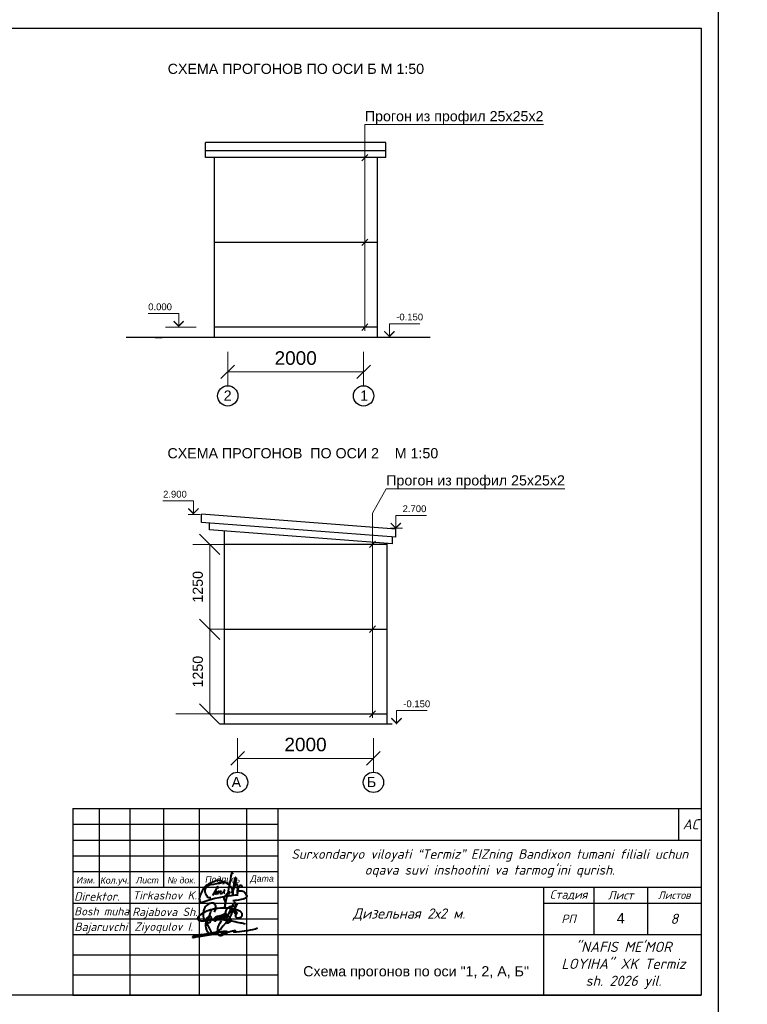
# Model space of a CAD drawing. Header units: millimetres. Extents: x 595270325 to 595481810, y -115960014 to -115841171.
# Tile 11 of 18: x 595281044 to 595291759, y -115900465 to -115885956. Entities that reach past the tile are written whole.
import ezdxf
from ezdxf.enums import TextEntityAlignment as Align

# ---------------------------------------------------------------- set-up
doc = ezdxf.new("R2010")
doc.units = ezdxf.units.MM
for name, color, linetype in [('стена', 7, 'Continuous'), ('стены', 1, 'Continuous'), ('ТЕКСТ', 7, 'Continuous')]:
    doc.layers.add(name, color=color, linetype=linetype)
doc.styles.add('Arial 3.', font='arial.ttf')
doc.styles.add('ISOCPEUR', font='isocpeui.ttf', dxfattribs={"height": 200})
doc.styles.get("Standard").update_dxf_attribs({"font": 'arial.ttf'})
doc.styles.add('Standard 1', font='isocpeur.ttf', dxfattribs={"height": 300})
doc.styles.add('Times New Roman', font='timesi.ttf', dxfattribs={"height": 300})
doc.styles.add('V@ler@Live', font='isocpeui.ttf')
doc.dimstyles.new('Xikmatillo', dxfattribs={"dimtxt": 200, "dimasz": 200, "dimexe": 200, "dimexo": 0, "dimgap": 100, "dimtad": 1, "dimtxsty": 'Standard', "dimblk": 'OBLIQUE', "dimcen": 0, "dimclrd": 7, "dimclre": 7, "dimclrt": 7, "dimadec": 0, "dimazin": 0, "dimtfac": 1, "dimtmove": 1, "dimatfit": 3, "dimldrblk": 'OBLIQUE', "dimfxl": 200, "dimlwd": 13, "dimlwe": 13, "dimarcsym": 0})
doc.dimstyles.new('YOQUB', dxfattribs={"dimtxt": 150, "dimasz": 300, "dimexe": 250, "dimexo": 0, "dimgap": 100, "dimtad": 1, "dimdec": 0, "dimtxsty": 'Standard', "dimblk": 'OBLIQUE', "dimcen": 0, "dimclrd": 7, "dimclre": 7, "dimclrt": 7, "dimadec": 0, "dimazin": 0, "dimtfac": 1, "dimtdec": 0, "dimtmove": 1, "dimatfit": 3, "dimldrblk": 'OBLIQUE', "dimfxl": 100, "dimlwd": 13, "dimlwe": 13, "dimarcsym": 0})

# ---------------------------------------------------------------- blocks, each defined once
blk = doc.blocks.new('_Oblique')
at = {"color": 0, "linetype": 'ByBlock', "lineweight": -2}
blk.add_line((-0.5, -0.5), (0.5, 0.5), dxfattribs=at)
blk = doc.blocks.new('*D141')
at = {"color": 7, "lineweight": 13, "transparency": 16777216}
for p, q in [((595284108, -115891145), (595284108, -115890945)), ((595286108, -115891145), (595286108, -115890945)), ((595284108, -115891145), (595286108, -115891145))]:
    blk.add_line(p, q, dxfattribs=at)
at = {"layer": 'Defpoints', "color": 0, "transparency": 16777216}
for p in [(595284108, -115891145), (595286108, -115891145), (595286108, -115891145)]:
    blk.add_point(p, dxfattribs=at)
at = {"color": 7, "lineweight": 13, "transparency": 16777216, "xscale": 200, "yscale": 200, "zscale": 200, "rotation": 180}
blk.add_blockref('_Oblique', (595284108, -115891145), dxfattribs=at)
at = {"color": 7, "lineweight": 13, "transparency": 16777216, "xscale": 200, "yscale": 200, "zscale": 200}
blk.add_blockref('_Oblique', (595286108, -115891145), dxfattribs=at)
at = {"color": 7, "lineweight": 15, "transparency": 16777216, "insert": (595285108, -115890943), "char_height": 200, "attachment_point": 5, "style": 'Arial 3.'}
blk.add_mtext('2000', dxfattribs=at)
blk = doc.blocks.new('*D142')
at = {"color": 7, "lineweight": 13, "transparency": 16777216}
for p, q in [((595284253, -115896841), (595284253, -115896641)), ((595286253, -115896841), (595286253, -115896641)), ((595284253, -115896841), (595286253, -115896841))]:
    blk.add_line(p, q, dxfattribs=at)
at = {"layer": 'Defpoints', "color": 0, "transparency": 16777216}
for p in [(595284253, -115896841), (595286253, -115896841), (595286253, -115896841)]:
    blk.add_point(p, dxfattribs=at)
at = {"color": 7, "lineweight": 13, "transparency": 16777216, "xscale": 200, "yscale": 200, "zscale": 200, "rotation": 180}
blk.add_blockref('_Oblique', (595284253, -115896841), dxfattribs=at)
at = {"color": 7, "lineweight": 13, "transparency": 16777216, "xscale": 200, "yscale": 200, "zscale": 200}
blk.add_blockref('_Oblique', (595286253, -115896841), dxfattribs=at)
at = {"color": 7, "lineweight": 15, "transparency": 16777216, "insert": (595285253, -115896638), "char_height": 200, "attachment_point": 5, "style": 'Arial 3.'}
blk.add_mtext('2000', dxfattribs=at)
blk = doc.blocks.new('vcBlockPos')
at = {"color": 0, "linetype": 'ByBlock', "lineweight": -2, "style": 'Times New Roman'}
blk.add_attdef('ПОЗИЦИЯ', text='', height=300, dxfattribs=at).set_placement((0, 0), align=Align.BOTTOM_CENTER)
at = {"color": 0, "linetype": 'ByBlock', "lineweight": -2, "style": 'Times New Roman', "flags": 1}
blk.add_attdef('КОЛИЧЕСТВО', text='', height=300, dxfattribs=at).set_placement((0, 0), align=Align.RIGHT)
at = {"color": 0, "linetype": 'ByBlock', "lineweight": -2, "style": 'Times New Roman'}
blk.add_attdef('НТЕКСТ', text='', height=300, dxfattribs=at).set_placement((0, 0), align=Align.TOP_CENTER)
blk = doc.blocks.new('*D273')
at = {"color": 7, "lineweight": 13, "transparency": 16777216}
for p, q in [((595283843, -115894938), (595284093, -115894938)), ((595283843, -115896187), (595283843, -115894938)), ((595283343, -115896187), (595284093, -115896187))]:
    blk.add_line(p, q, dxfattribs=at)
at = {"layer": 'Defpoints', "color": 0, "transparency": 16777216}
for p in [(595283843, -115894938), (595283843, -115894938), (595283343, -115896187)]:
    blk.add_point(p, dxfattribs=at)
at = {"color": 7, "lineweight": 13, "transparency": 16777216, "xscale": 300, "yscale": 300, "zscale": 300}
for p, rotation in [((595283843, -115894938), 90), ((595283843, -115896187), 270)]:
    blk.add_blockref('_Oblique', p, dxfattribs=dict(at, rotation=rotation))
at = {"color": 7, "transparency": 16777216, "insert": (595283667, -115895563), "char_height": 150, "attachment_point": 5, "rotation": 90}
blk.add_mtext('1250', dxfattribs=at)
blk = doc.blocks.new('*D274')
at = {"color": 7, "lineweight": 13, "transparency": 16777216}
for p, q in [((595284493, -115893687), (595283593, -115893687)), ((595283843, -115894938), (595283843, -115893687)), ((595283843, -115894938), (595284093, -115894938))]:
    blk.add_line(p, q, dxfattribs=at)
at = {"layer": 'Defpoints', "color": 0, "transparency": 16777216}
for p in [(595283843, -115893687), (595284493, -115893687), (595283843, -115894938)]:
    blk.add_point(p, dxfattribs=at)
at = {"color": 7, "lineweight": 13, "transparency": 16777216, "xscale": 300, "yscale": 300, "zscale": 300}
for p, rotation in [((595283843, -115893687), 90), ((595283843, -115894938), 270)]:
    blk.add_blockref('_Oblique', p, dxfattribs=dict(at, rotation=rotation))
at = {"color": 7, "transparency": 16777216, "insert": (595283667, -115894313), "char_height": 150, "attachment_point": 5, "rotation": 90}
blk.add_mtext('1250', dxfattribs=at)
blk = doc.blocks.new('ghfgj jghjmhg jjbkm jkm')
at = {"color": 5, "linetype": 'ByBlock', "lineweight": 40}
for points in [[(-261.31, -8185.11), (-261.13, -8184.8), (-260.98, -8184.44), (-260.83, -8184.1), (-260.77, -8183.74), (-260.77, -8183.33), (-260.84, -8183.04), (-260.94, -8182.72), (-261.1, -8182.45), (-261.24, -8182.27), (-261.41, -8182.13), (-261.62, -8182.06), (-261.9, -8181.99), (-262.16, -8181.99), (-262.45, -8182.02), (-262.71, -8182.09), (-263.01, -8182.18), (-263.21, -8182.28), (-263.56, -8182.45), (-264.11, -8182.93), (-264.37, -8183.23), (-264.55, -8183.47), (-264.7, -8183.74), (-264.8, -8183.97), (-264.9, -8184.28), (-265, -8184.61), (-265.09, -8184.89), (-265.13, -8185.31), (-265.15, -8185.69), (-265.12, -8186.51), (-265.09, -8186.93), (-265.04, -8187.29), (-264.92, -8187.73), (-264.78, -8187.96), (-264.64, -8188.12), (-264.45, -8188.27), (-264.32, -8188.36), (-264.16, -8188.48), (-263.95, -8188.61), (-263.68, -8188.73), (-263.56, -8188.75), (-263.38, -8188.75), (-263.2, -8188.74), (-263.02, -8188.68), (-262.84, -8188.57), (-262.69, -8188.42), (-262.59, -8188.25), (-262.52, -8188.12), (-262.41, -8187.9), (-262.33, -8187.69), (-262.3, -8187.5), (-262.26, -8187.31), (-262.28, -8187.17), (-262.31, -8186.97), (-262.36, -8186.84), (-262.45, -8186.73), (-262.56, -8186.64), (-262.73, -8186.58), (-262.89, -8186.59), (-263.01, -8186.62), (-263.19, -8186.68), (-263.41, -8186.81), (-263.72, -8187.06), (-263.88, -8187.25), (-263.98, -8187.39), (-264.08, -8187.51), (-264.14, -8187.64), (-264.2, -8187.77), (-264.24, -8187.93), (-264.28, -8188.14), (-264.29, -8188.31), (-264.26, -8188.51), (-264.16, -8188.67), (-264.1, -8188.78), (-264.05, -8188.82), (-264.02, -8188.82), (-263.97, -8188.8), (-263.94, -8188.76), (-263.9, -8188.7), (-263.85, -8188.61), (-263.54, -8187.99), (-263.32, -8187.47), (-263.12, -8186.97), (-262.97, -8186.37), (-262.66, -8185.37), (-262.49, -8184.87), (-262.44, -8184.66), (-262.42, -8184.64), (-262.41, -8184.62), (-262.39, -8184.62), (-262.37, -8184.63), (-262.36, -8184.64), (-262.36, -8184.67), (-262.36, -8184.69), (-262.37, -8184.71), (-262.38, -8184.74)], [(-261.91, -8188.06), (-261.82, -8187.85), (-261.76, -8187.75), (-261.72, -8187.7), (-261.67, -8187.6), (-261.55, -8187.48), (-261.46, -8187.39), (-261.37, -8187.28), (-261.3, -8187.19), (-261.16, -8187.1), (-261.1, -8187.05), (-261, -8186.94), (-260.91, -8186.85), (-260.83, -8186.81), (-260.75, -8186.76), (-260.66, -8186.71), (-260.58, -8186.66), (-260.51, -8186.61), (-260.44, -8186.57), (-260.38, -8186.54), (-260.32, -8186.52), (-260.26, -8186.51), (-260.22, -8186.51), (-260.19, -8186.53), (-260.18, -8186.54), (-260.16, -8186.58), (-260.14, -8186.65), (-260.15, -8186.71), (-260.15, -8186.76), (-260.17, -8186.81), (-260.19, -8186.86), (-260.2, -8186.9), (-260.24, -8187.01), (-260.26, -8187.11), (-260.27, -8187.17), (-260.29, -8187.21), (-260.32, -8187.29), (-260.35, -8187.37), (-260.38, -8187.43), (-260.41, -8187.49), (-260.47, -8187.62), (-260.52, -8187.67), (-260.56, -8187.77), (-260.6, -8187.82), (-260.66, -8187.9), (-260.7, -8187.94), (-260.73, -8187.99), (-260.76, -8188.02), (-260.79, -8188.05), (-260.82, -8188.09), (-260.86, -8188.12), (-260.89, -8188.15), (-260.93, -8188.18), (-260.96, -8188.21), (-261, -8188.23), (-261.04, -8188.26), (-261.08, -8188.27), (-261.1, -8188.25), (-261.1, -8188.22), (-261.1, -8188.19), (-261.09, -8188.15), (-261.08, -8188.12), (-261.06, -8188.06), (-261.04, -8188.01), (-261.02, -8187.96), (-261, -8187.92), (-260.96, -8187.85), (-260.93, -8187.79), (-260.89, -8187.71), (-260.88, -8187.68), (-260.84, -8187.63), (-260.77, -8187.53), (-260.75, -8187.48), (-260.74, -8187.45), (-260.71, -8187.4), (-260.69, -8187.35), (-260.66, -8187.31), (-260.63, -8187.27), (-260.6, -8187.22), (-260.57, -8187.19), (-260.54, -8187.14), (-260.5, -8187.1), (-260.47, -8187.07), (-260.44, -8187.02), (-260.4, -8186.98), (-260.38, -8186.96), (-260.36, -8186.94), (-260.34, -8186.92), (-260.32, -8186.89), (-260.3, -8186.86), (-260.28, -8186.83), (-260.25, -8186.78), (-260.21, -8186.75), (-260.15, -8186.7), (-260.11, -8186.66), (-260.05, -8186.6), (-259.98, -8186.55), (-259.9, -8186.51), (-259.83, -8186.45), (-259.75, -8186.42), (-259.7, -8186.4), (-259.64, -8186.37), (-259.58, -8186.35), (-259.51, -8186.34), (-259.45, -8186.32), (-259.39, -8186.3), (-259.34, -8186.28), (-259.28, -8186.28), (-259.24, -8186.27), (-259.17, -8186.27), (-259.12, -8186.28), (-259.08, -8186.33), (-259.05, -8186.37), (-259.01, -8186.42), (-259, -8186.47), (-258.99, -8186.51), (-258.98, -8186.58), (-258.99, -8186.62), (-259, -8186.68), (-259, -8186.76), (-259.02, -8186.81), (-259.04, -8186.88), (-259.06, -8186.94), (-259.09, -8187.01), (-259.11, -8187.08), (-259.14, -8187.16), (-259.17, -8187.22), (-259.23, -8187.3), (-259.27, -8187.37), (-259.32, -8187.45), (-259.37, -8187.52), (-259.43, -8187.59), (-259.47, -8187.65), (-259.52, -8187.72), (-259.58, -8187.77), (-259.66, -8187.78), (-259.72, -8187.77), (-259.78, -8187.75), (-259.78, -8187.71), (-259.78, -8187.65), (-259.76, -8187.61), (-259.75, -8187.55), (-259.73, -8187.52), (-259.71, -8187.48), (-259.68, -8187.44), (-259.65, -8187.39), (-259.62, -8187.34), (-259.59, -8187.28), (-259.55, -8187.24), (-259.52, -8187.17), (-259.47, -8187.1), (-259.43, -8187.03), (-259.38, -8186.94), (-259.33, -8186.83), (-259.25, -8186.73), (-259.21, -8186.65), (-259.19, -8186.6), (-259.16, -8186.53), (-259.11, -8186.46), (-259.08, -8186.41), (-259.04, -8186.38), (-258.99, -8186.35), (-258.94, -8186.3), (-258.87, -8186.25), (-258.79, -8186.2), (-258.73, -8186.14), (-258.66, -8186.11), (-258.58, -8186.08), (-258.51, -8186.06), (-258.43, -8186.05), (-258.37, -8186.04), (-258.3, -8186.05), (-258.24, -8186.08), (-258.17, -8186.14), (-258.14, -8186.2), (-258.11, -8186.28), (-258.1, -8186.34), (-258.11, -8186.41), (-258.12, -8186.47), (-258.14, -8186.54), (-258.15, -8186.59), (-258.17, -8186.66), (-258.19, -8186.72), (-258.2, -8186.78), (-258.2, -8186.82), (-258.22, -8186.86), (-258.23, -8186.89), (-258.25, -8186.92), (-258.26, -8186.95), (-258.29, -8186.99), (-258.32, -8187.02), (-258.34, -8187.05), (-258.39, -8187.11), (-258.43, -8187.16), (-258.47, -8187.21), (-258.52, -8187.26), (-258.56, -8187.3), (-258.6, -8187.34), (-258.66, -8187.39), (-258.71, -8187.42), (-258.76, -8187.45), (-258.81, -8187.46), (-258.87, -8187.47), (-258.92, -8187.46), (-258.97, -8187.43), (-259, -8187.37), (-259, -8187.33), (-258.99, -8187.29), (-258.97, -8187.22), (-258.94, -8187.15), (-258.92, -8187.1), (-258.9, -8187.04), (-258.87, -8186.98), (-258.83, -8186.92), (-258.79, -8186.83), (-258.73, -8186.76), (-258.69, -8186.69), (-258.64, -8186.6), (-258.59, -8186.53), (-258.52, -8186.39), (-258.45, -8186.3), (-258.4, -8186.23), (-258.37, -8186.19), (-258.33, -8186.13), (-258.27, -8186.07), (-258.27, -8186.07), (-258.2, -8185.98), (-258.14, -8185.89), (-258.09, -8185.82), (-258.02, -8185.76), (-257.94, -8185.7), (-257.9, -8185.67), (-257.82, -8185.66), (-257.78, -8185.64), (-257.74, -8185.64), (-257.71, -8185.65), (-257.67, -8185.67), (-257.64, -8185.68), (-257.63, -8185.7), (-257.61, -8185.72), (-257.59, -8185.75), (-257.57, -8185.79), (-257.56, -8185.83), (-257.55, -8185.87), (-257.55, -8185.91), (-257.55, -8185.96), (-257.55, -8186.03), (-257.56, -8186.07), (-257.56, -8186.08), (-257.57, -8186.15), (-257.59, -8186.21), (-257.61, -8186.3), (-257.64, -8186.38), (-257.66, -8186.44), (-257.67, -8186.48), (-257.68, -8186.51), (-257.71, -8186.54), (-257.75, -8186.6), (-257.8, -8186.67), (-257.83, -8186.72), (-257.86, -8186.76), (-257.9, -8186.81), (-257.94, -8186.88), (-257.98, -8186.93), (-258, -8186.95), (-258.03, -8187), (-258.06, -8187.06), (-258.11, -8187.11), (-258.14, -8187.15), (-258.19, -8187.21), (-258.24, -8187.27), (-258.25, -8187.29), (-258.28, -8187.33), (-258.29, -8187.35), (-258.32, -8187.39), (-258.34, -8187.43), (-258.37, -8187.43), (-258.37, -8187.42), (-258.36, -8187.39), (-258.34, -8187.37), (-258.33, -8187.36), (-258.31, -8187.35), (-258.29, -8187.34), (-258.26, -8187.34), (-258.24, -8187.33), (-258.21, -8187.33), (-258.19, -8187.32), (-258.17, -8187.31), (-258.16, -8187.3), (-258.14, -8187.29), (-258.12, -8187.27), (-258.07, -8187.24), (-258.03, -8187.21), (-257.98, -8187.19), (-257.95, -8187.16), (-257.9, -8187.14), (-257.87, -8187.12), (-257.84, -8187.09), (-257.79, -8187.07), (-257.75, -8187.03), (-257.72, -8186.99), (-257.69, -8186.96), (-257.65, -8186.92), (-257.62, -8186.9), (-257.6, -8186.88), (-257.56, -8186.85), (-257.53, -8186.81), (-257.48, -8186.78), (-257.44, -8186.74), (-257.38, -8186.69), (-257.35, -8186.66), (-257.31, -8186.62), (-257.23, -8186.55), (-257.19, -8186.5), (-257.11, -8186.42), (-257.09, -8186.38), (-257.05, -8186.35), (-257.02, -8186.32), (-256.95, -8186.25), (-256.89, -8186.21), (-256.84, -8186.14), (-256.8, -8186.1), (-256.75, -8186.04), (-256.69, -8185.98), (-256.62, -8185.91), (-256.51, -8185.83), (-256.44, -8185.76), (-256.35, -8185.66), (-256.25, -8185.58), (-256.13, -8185.49), (-256.02, -8185.4), (-255.95, -8185.32), (-255.88, -8185.25), (-255.84, -8185.19), (-255.77, -8185.12), (-255.73, -8185.07), (-255.68, -8185.03), (-255.64, -8184.98), (-255.58, -8184.94), (-255.53, -8184.88), (-255.49, -8184.83), (-255.41, -8184.76), (-255.34, -8184.69), (-255.27, -8184.63), (-255.19, -8184.52), (-255.12, -8184.44), (-255.03, -8184.33), (-254.95, -8184.24), (-254.87, -8184.16), (-254.79, -8184.07), (-254.68, -8183.95), (-254.62, -8183.87), (-254.55, -8183.8), (-254.44, -8183.7), (-254.37, -8183.64), (-254.29, -8183.57), (-254.22, -8183.49), (-254.18, -8183.4), (-254.14, -8183.31), (-254.1, -8183.19), (-254.04, -8183.1), (-253.99, -8183), (-253.98, -8182.94), (-253.95, -8182.84), (-253.96, -8182.75), (-253.96, -8182.67), (-253.96, -8182.59), (-253.98, -8182.53), (-254, -8182.46), (-254, -8182.41), (-254.01, -8182.37), (-254.01, -8182.32), (-254.02, -8182.27), (-254.05, -8182.2), (-254.07, -8182.14), (-254.08, -8182.09), (-254.1, -8182.05), (-254.11, -8182.01), (-254.14, -8181.97), (-254.16, -8181.92), (-254.2, -8181.91), (-254.23, -8181.9), (-254.26, -8181.89), (-254.3, -8181.91), (-254.35, -8181.94), (-254.43, -8181.95), (-254.47, -8181.99), (-254.53, -8182.04), (-254.57, -8182.08), (-254.64, -8182.12), (-254.69, -8182.17), (-254.76, -8182.23), (-254.81, -8182.27), (-254.87, -8182.35), (-254.96, -8182.46), (-255, -8182.55), (-255.07, -8182.66), (-255.12, -8182.79), (-255.15, -8182.86), (-255.19, -8182.97), (-255.27, -8183.13), (-255.37, -8183.34), (-255.41, -8183.43), (-255.53, -8183.68), (-255.67, -8183.97), (-256, -8184.65), (-256.31, -8185.35), (-256.67, -8186.19), (-256.9, -8186.73), (-257.1, -8187.18), (-257.41, -8187.89), (-257.54, -8188.2)], [(-253.34, -8182.28), (-253.56, -8182.65), (-253.77, -8183), (-254.11, -8183.59), (-254.52, -8184.3), (-254.91, -8184.96), (-255.39, -8185.76), (-255.74, -8186.34), (-256.11, -8187.1), (-256.54, -8187.95), (-256.73, -8188.33), (-256.84, -8188.57), (-256.93, -8188.74), (-256.92, -8188.8), (-256.89, -8188.85), (-256.86, -8188.86), (-256.81, -8188.84), (-256.74, -8188.83), (-256.64, -8188.81), (-256.56, -8188.79), (-256.47, -8188.76), (-256.39, -8188.73), (-256.31, -8188.7), (-256.23, -8188.63), (-256.13, -8188.56), (-256, -8188.5), (-255.91, -8188.43), (-255.81, -8188.37), (-255.75, -8188.32), (-255.67, -8188.28), (-255.63, -8188.22), (-255.59, -8188.15), (-255.56, -8188.11), (-255.5, -8188.03), (-255.46, -8187.96), (-255.44, -8187.92), (-255.45, -8187.85), (-255.46, -8187.79), (-255.5, -8187.71), (-255.54, -8187.64), (-255.58, -8187.57), (-255.61, -8187.51), (-255.65, -8187.45), (-255.7, -8187.36), (-255.76, -8187.29), (-255.8, -8187.25), (-255.85, -8187.2), (-255.9, -8187.14), (-255.94, -8187.09), (-255.98, -8187.05), (-256.02, -8187), (-256.07, -8186.95), (-256.18, -8186.86), (-256.26, -8186.79), (-256.33, -8186.71), (-256.41, -8186.65), (-256.47, -8186.6), (-256.58, -8186.49), (-256.65, -8186.42), (-256.71, -8186.36), (-256.79, -8186.28), (-257.01, -8186.05), (-257.11, -8185.94), (-257.19, -8185.79), (-257.27, -8185.64), (-257.33, -8185.47), (-257.37, -8185.32), (-257.38, -8185.12), (-257.35, -8184.97), (-257.32, -8184.85), (-257.27, -8184.71), (-257.23, -8184.56), (-257.16, -8184.36), (-257.04, -8184.14), (-256.93, -8184), (-256.82, -8183.83), (-256.71, -8183.73), (-256.61, -8183.62), (-256.49, -8183.55), (-256.34, -8183.46), (-256.22, -8183.4), (-256.1, -8183.33), (-255.94, -8183.23), (-255.78, -8183.18), (-255.62, -8183.13), (-255.47, -8183.08), (-255.27, -8183.05), (-255.11, -8183.03), (-254.91, -8183), (-254.69, -8183), (-254.47, -8183.01), (-254.3, -8183.05), (-254.08, -8183.21), (-253.99, -8183.39)], [(-254.12, -8185.87), (-253.9, -8185.82), (-253.74, -8185.78), (-253.55, -8185.63), (-253.51, -8185.51), (-253.5, -8185.43), (-253.51, -8185.3), (-253.56, -8185.19), (-253.6, -8185.09), (-253.66, -8185.02), (-253.75, -8184.96), (-253.85, -8184.92), (-253.94, -8184.88), (-254.03, -8184.84), (-254.1, -8184.84), (-254.19, -8184.85), (-254.27, -8184.88), (-254.32, -8184.93), (-254.37, -8185.02), (-254.4, -8185.1), (-254.39, -8185.21), (-254.33, -8185.34), (-254.28, -8185.45), (-254.21, -8185.54), (-254.12, -8185.61), (-254.02, -8185.68), (-253.92, -8185.74), (-253.82, -8185.8), (-253.82, -8185.8), (-253.76, -8185.91), (-253.77, -8185.94), (-253.82, -8185.97), (-253.89, -8186.03), (-253.95, -8186.11), (-254.01, -8186.18), (-254.04, -8186.27), (-254.07, -8186.34), (-254.08, -8186.44), (-254.05, -8186.53), (-254.03, -8186.62), (-253.98, -8186.7), (-253.92, -8186.77), (-253.84, -8186.85), (-253.78, -8186.91), (-253.73, -8186.97), (-253.64, -8187.02), (-253.58, -8187.04), (-253.52, -8187.05), (-253.46, -8187.06), (-253.38, -8187.07), (-253.28, -8187.07), (-253.18, -8187.08), (-253.1, -8187.08), (-253.03, -8187.07), (-252.94, -8187.07), (-252.86, -8187.06), (-252.76, -8187.05), (-252.69, -8187.05), (-252.61, -8187.04), (-252.55, -8187.02), (-252.48, -8187), (-252.43, -8186.98), (-252.36, -8186.95), (-252.29, -8186.92), (-252.24, -8186.9), (-252.18, -8186.87), (-252.14, -8186.84), (-252.09, -8186.81), (-252.04, -8186.78), (-251.99, -8186.73), (-251.96, -8186.7), (-251.91, -8186.65), (-251.87, -8186.61), (-251.84, -8186.56), (-251.82, -8186.52), (-251.78, -8186.43), (-251.74, -8186.32), (-251.7, -8186.18), (-251.67, -8186.04), (-251.67, -8185.93), (-251.67, -8185.84), (-251.7, -8185.76), (-251.74, -8185.66), (-251.78, -8185.55), (-251.84, -8185.46), (-251.91, -8185.36), (-251.99, -8185.24), (-252.07, -8185.14), (-252.18, -8185.04), (-252.3, -8184.94), (-252.43, -8184.86), (-252.58, -8184.77), (-252.84, -8184.65), (-253.04, -8184.57), (-253.31, -8184.48), (-253.69, -8184.34), (-254.02, -8184.22), (-254.4, -8184.14), (-254.97, -8183.99), (-255.26, -8183.95), (-255.57, -8183.9), (-255.82, -8183.86), (-256.1, -8183.85), (-256.38, -8183.8), (-257.05, -8183.75), (-257.45, -8183.75), (-257.92, -8183.74), (-258.19, -8183.75), (-259.16, -8183.78), (-259.99, -8183.83), (-260.63, -8183.91), (-261.2, -8183.99), (-261.98, -8184.18), (-262.58, -8184.34), (-263.58, -8184.7), (-264.46, -8185.07), (-265.01, -8185.31), (-265.4, -8185.54), (-265.96, -8185.89), (-266.37, -8186.23), (-266.53, -8186.4), (-266.67, -8186.54), (-266.78, -8186.65), (-266.86, -8186.73), (-266.94, -8186.85), (-267, -8186.95), (-267.04, -8187.06), (-267.07, -8187.19), (-267.06, -8187.29), (-267.03, -8187.44), (-266.97, -8187.56), (-266.91, -8187.66), (-266.83, -8187.75), (-266.75, -8187.84), (-266.67, -8187.89), (-266.55, -8187.94), (-266.42, -8187.98), (-266.33, -8188.01), (-266.26, -8188.02), (-266.13, -8188.04), (-265.99, -8188.06), (-265.8, -8188.08), (-265.56, -8188.09), (-265.34, -8188.09), (-265.08, -8188.07), (-264.93, -8188.06), (-264.83, -8188.05), (-264.55, -8188.03), (-264.33, -8187.99), (-264.11, -8187.96), (-263.82, -8187.91), (-263.6, -8187.86), (-263.31, -8187.82), (-262.96, -8187.78), (-262.71, -8187.73), (-262.33, -8187.69), (-261.88, -8187.67), (-261.47, -8187.66), (-261.12, -8187.65), (-260.83, -8187.6), (-260.44, -8187.62), (-259.84, -8187.64), (-259.56, -8187.65), (-259.12, -8187.68), (-258.65, -8187.7), (-258.07, -8187.73), (-257.59, -8187.79), (-257.07, -8187.87), (-256.72, -8187.9), (-256.52, -8187.92), (-256.35, -8187.94), (-256.02, -8187.97), (-255.72, -8188.04), (-255.41, -8188.12), (-254.87, -8188.24), (-254.39, -8188.34), (-254.14, -8188.4), (-253.79, -8188.47), (-253.42, -8188.55), (-252.82, -8188.64), (-252.33, -8188.75), (-251.87, -8188.84), (-251.4, -8188.97), (-251.1, -8189.05), (-250.73, -8189.15)]]:
    blk.add_lwpolyline(points, dxfattribs=at)
blk = doc.blocks.new('dhfdgh xfghfgh ffnhjmgmgvbnfgg')
at = {"color": 5, "lineweight": 40, "ltscale": 0.5}
for p, q in [((1479223, -21865), (1479206, -21938)), ((1479232, -21840), (1479223, -21865)), ((1479249, -21856), (1479232, -21840)), ((1479259, -21871), (1479249, -21856)), ((1479272, -21891), (1479259, -21871)), ((1479186, -22087), (1479166, -22194)), ((1479191, -22031), (1479186, -22087)), ((1479206, -21938), (1479191, -22031)), ((1479050, -22522), (1479087, -22472)), ((1479107, -22459), (1479072, -22596)), ((1479087, -22472), (1479140, -22415)), ((1479134, -22332), (1479107, -22459)), ((1479156, -22246), (1479134, -22332)), ((1479140, -22415), (1479151, -22408)), ((1479150, -22450), (1479148, -22470)), ((1479148, -22470), (1479149, -22483)), ((1479149, -22483), (1479151, -22492)), ((1479155, -22412), (1479150, -22450)), ((1479151, -22408), (1479154, -22407)), ((1479154, -22407), (1479155, -22408)), ((1479155, -22408), (1479155, -22412)), ((1479166, -22194), (1479156, -22246)), ((1479000, -22618), (1479005, -22595)), ((1479005, -22637), (1479000, -22618)), ((1479005, -22595), (1479014, -22576)), ((1479011, -22653), (1479005, -22637)), ((1479022, -22680), (1479011, -22653)), ((1479014, -22576), (1479036, -22544)), ((1479019, -22877), (1479038, -22760)), ((1479031, -22709), (1479022, -22680)), ((1479036, -22732), (1479031, -22709)), ((1479052, -22687), (1479032, -22801)), ((1479036, -22544), (1479050, -22522)), ((1479037, -22753), (1479036, -22732)), ((1479038, -22760), (1479037, -22753)), ((1479072, -22596), (1479052, -22687)), ((1479151, -22492), (1479158, -22500)), ((1479020, -22878), (1479019, -22877)), ((1479022, -22878), (1479020, -22878)), ((1479023, -22878), (1479022, -22878)), ((1479032, -22801), (1479023, -22878))]:
    blk.add_line(p, q, dxfattribs=at)
for points in [[(1479224, -22461), (1479241, -22423), (1479263, -22388), (1479286, -22338), (1479310, -22292), (1479322, -22264), (1479330, -22239), (1479338, -22215), (1479346, -22183), (1479354, -22152), (1479360, -22124), (1479365, -22096), (1479367, -22070), (1479369, -22045), (1479368, -22026), (1479364, -22015), (1479359, -22001), (1479353, -21992), (1479349, -21988), (1479343, -21990), (1479338, -21999), (1479325, -22026), (1479317, -22050), (1479303, -22121), (1479295, -22194), (1479288, -22255), (1479285, -22289), (1479287, -22329), (1479273, -22379), (1479269, -22399), (1479267, -22423), (1479266, -22510), (1479267, -22423), (1479264, -22393), (1479257, -22371), (1479245, -22338), (1479230, -22312), (1479213, -22288), (1479197, -22267), (1479163, -22229), (1479123, -22191), (1479078, -22165), (1479048, -22150), (1479017, -22138), (1478960, -22115), (1478920, -22095), (1478874, -22081), (1478828, -22076), (1478795, -22076), (1478757, -22086), (1478724, -22099), (1478682, -22118), (1478638, -22137), (1478583, -22162), (1478528, -22189), (1478491, -22208), (1478456, -22235), (1478431, -22255), (1478400, -22283), (1478364, -22333), (1478328, -22399), (1478297, -22467), (1478272, -22526), (1478245, -22599), (1478244, -22642), (1478258, -22687), (1478271, -22724), (1478283, -22739), (1478299, -22746), (1478333, -22741), (1478419, -22713), (1478544, -22668), (1478713, -22620), (1478849, -22592), (1478951, -22572), (1479044, -22558), (1479219, -22534), (1479347, -22518), (1479408, -22511), (1479401, -22525), (1479395, -22539)], [(1478590, -22609), (1478563, -22611), (1478536, -22606), (1478508, -22594), (1478492, -22572), (1478477, -22543), (1478457, -22505), (1478436, -22461), (1478424, -22427), (1478418, -22390), (1478420, -22362), (1478428, -22331), (1478450, -22291), (1478476, -22262), (1478517, -22234), (1478557, -22216), (1478609, -22205), (1478683, -22191), (1478773, -22173), (1478857, -22158), (1478923, -22138), (1478971, -22125), (1478994, -22118), (1479019, -22100), (1478992, -22128), (1478984, -22142), (1478977, -22157), (1478975, -22170), (1478974, -22182), (1478970, -22188)], [(1479375, -22225), (1479399, -22187), (1479408, -22471), (1479406, -22364), (1479416, -22351), (1479426, -22333), (1479442, -22289), (1479460, -22262), (1479482, -22228), (1479492, -22220), (1479503, -22219), (1479516, -22225), (1479531, -22244), (1479541, -22265), (1479548, -22281), (1479549, -22285), (1479547, -22292), (1479546, -22295)], [(1478815, -22321), (1478813, -22292), (1478811, -22258), (1478794, -22275), (1478764, -22325), (1478645, -22532)], [(1478786, -22391), (1478727, -22519)], [(1478846, -22385), (1478807, -22466), (1478802, -22481), (1478800, -22494), (1478800, -22502)], [(1478907, -22386), (1478897, -22404), (1478885, -22424), (1478879, -22440), (1478875, -22452), (1478877, -22464), (1478883, -22471), (1478896, -22473), (1478913, -22473), (1478938, -22461), (1478961, -22447), (1478982, -22427), (1479002, -22408), (1479014, -22394), (1479018, -22382), (1479015, -22375), (1479011, -22368), (1479007, -22368), (1479005, -22370), (1479005, -22373), (1479000, -22386), (1478997, -22398), (1478993, -22411), (1478991, -22421), (1478990, -22431), (1478991, -22441), (1478994, -22446), (1478997, -22450), (1479003, -22454), (1479010, -22458), (1479016, -22458), (1479021, -22458)], [(1479406, -22374), (1479409, -22371), (1479414, -22366), (1479421, -22364), (1479428, -22365), (1479436, -22369), (1479442, -22378), (1479450, -22386), (1479461, -22390), (1479473, -22392), (1479487, -22392), (1479513, -22394), (1479539, -22395), (1479569, -22403), (1479595, -22415), (1479614, -22428), (1479628, -22445), (1479646, -22471), (1479661, -22498), (1479681, -22526), (1479687, -22537), (1479687, -22560), (1479684, -22579), (1479675, -22591), (1479656, -22609), (1479642, -22621), (1479610, -22634), (1479580, -22644), (1479519, -22659), (1479477, -22667), (1479435, -22675), (1479378, -22687), (1479338, -22693), (1479306, -22697), (1479276, -22700), (1479260, -22700)]]:
    blk.add_lwpolyline(points, dxfattribs=at)
blk = doc.blocks.new('65616152')
at = {"color": 5, "lineweight": 40, "true_color": 0x0000f5}
for points in [[(1279415, 265228), (1279057, 264705), (1278598, 264034), (1278382, 263509), (1278134, 263078), (1277994, 262545), (1277851, 262004), (1277776, 261556), (1277737, 261115), (1277701, 260716), (1277722, 260496), (1277730, 260167), (1277796, 259731), (1278018, 259441), (1278309, 259225), (1278601, 259127), (1278991, 259098), (1279387, 259094), (1279889, 259189), (1280352, 259407), (1281030, 259696), (1281576, 259928), (1281931, 260200), (1282034, 260401), (1281915, 260623), (1281551, 260802), (1281087, 260808), (1280787, 260808), (1280423, 260740), (1278109, 260488), (1276657, 260251), (1273700, 259801), (1271955, 259526), (1270532, 259301), (1269315, 259055), (1268808, 258966), (1268177, 258779), (1267649, 258632), (1267284, 258500), (1267248, 258412), (1267248, 258332), (1267308, 258272), (1267394, 258235), (1267537, 258235), (1267798, 258265), (1268152, 258306), (1268635, 258416), (1270126, 258669), (1271729, 258942), (1273456, 259235), (1275247, 259448), (1276608, 259807), (1278166, 260278), (1279164, 260481), (1280050, 260662), (1280154, 260639), (1280222, 260575), (1280266, 260538), (1280286, 260413), (1280230, 260351), (1280112, 260149), (1279962, 259982), (1279798, 259901), (1279639, 259901), (1279532, 259986), (1279532, 260140), (1279619, 260220), (1279823, 260292), (1280029, 260305), (1280257, 260260), (1280465, 260227), (1280574, 260185), (1280628, 260118), (1280634, 260043), (1280629, 259995), (1280611, 259940), (1280586, 259895), (1280481, 259863), (1280375, 259863), (1280289, 259889), (1280212, 259951), (1280204, 260034), (1280218, 260112), (1280244, 260181), (1280300, 260215), (1280515, 260227), (1280771, 260244), (1280828, 260248), (1280864, 260248), (1280895, 260239), (1280924, 260227), (1280964, 260203), (1280979, 260186), (1280980, 260156), (1280974, 260129), (1280946, 260081), (1280921, 260037), (1280844, 259996), (1280779, 259986), (1280731, 260016), (1280717, 260057), (1280717, 260098), (1280753, 260174), (1280828, 260200), (1280911, 260207), (1281178, 260270), (1281517, 260320), (1281866, 260434), (1282075, 260502), (1282650, 260656), (1283660, 260868), (1284229, 260987), (1284438, 261031), (1284872, 261121), (1285210, 261192), (1285303, 261186), (1285343, 261126), (1285343, 261065), (1285294, 261016), (1285139, 260982), (1285029, 260923), (1284933, 260873), (1284796, 260768), (1284756, 260700), (1284730, 260601), (1284760, 260561), (1284805, 260502), (1284929, 260533), (1285893, 260609), (1287154, 260721), (1288182, 260812), (1289325, 261007), (1290754, 261222), (1291857, 261388), (1292886, 261648), (1294011, 261945), (1294504, 262120), (1294798, 262268)], [(1281686, 264696), (1280112, 262946), (1279339, 262085), (1278484, 261359), (1277785, 260766), (1276609, 260060), (1275744, 259541), (1275063, 259376), (1274447, 259568), (1273996, 259965), (1273640, 260471), (1273243, 261332), (1272956, 262330), (1272845, 263146), (1272845, 263773), (1272899, 264287), (1273004, 264324), (1273111, 264236), (1273275, 264022), (1273734, 263260), (1274076, 262456), (1274414, 261823), (1274730, 261257), (1275006, 260715), (1275242, 260425)], [(1281686, 264696), (1281695, 264710), (1281696, 264715), (1281696, 264720), (1281694, 264726), (1281689, 264735), (1281682, 264745), (1281671, 264754), (1281659, 264758), (1281649, 264764), (1281632, 264769), (1281615, 264770), (1281595, 264770), (1281576, 264768), (1281566, 264766), (1281556, 264763), (1281543, 264757), (1281533, 264746), (1281505, 264697), (1281469, 264630), (1281184, 263973)]]:
    blk.add_lwpolyline(points, dxfattribs=at)
blk = doc.blocks.new('JDFHJIHGF')
at = {"ltscale": 100}
for p, q in [((-3011227, 1292805), (-2992727, 1292805)), ((-3011227, 1292805), (-3011227, 1287305)), ((-3010448, 1290480), (-3010448, 1292805)), ((-3009556, 1292805), (-3009556, 1287305)), ((-3008550, 1290480), (-3008550, 1292805)), ((-3007513, 1292805), (-3007513, 1287305)), ((-3006119, 1292805), (-3006119, 1287305)), ((-3005191, 1292805), (-3005191, 1287305)), ((-2993392, 1292805), (-2993392, 1291876)), ((-2992727, 1292805), (-2992727, 1287305)), ((-3011227, 1292340), (-3005191, 1292340)), ((-3011227, 1291876), (-2992727, 1291876)), ((-3011227, 1291412), (-3005191, 1291412)), ((-3011227, 1290947), (-3005191, 1290947)), ((-3011227, 1290483), (-2992727, 1290483)), ((-2997371, 1290483), (-2997371, 1287305)), ((-2995885, 1290483), (-2995885, 1289090)), ((-2994306, 1290483), (-2994306, 1289090)), ((-3011227, 1290019), (-3005191, 1290019)), ((-2997371, 1290019), (-2992727, 1290019)), ((-3011227, 1289554), (-3005191, 1289554)), ((-3011227, 1289090), (-2992727, 1289090)), ((-3011227, 1288495), (-3005191, 1288495)), ((-3011227, 1287900), (-3005191, 1287900)), ((-3011227, 1287305), (-2992727, 1287305))]:
    blk.add_line(p, q, dxfattribs=at)
at = {"lineweight": 40, "xscale": 0.9677430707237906, "yscale": 0.9677430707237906, "zscale": 0.9677430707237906}
blk.add_blockref('dhfdgh xfghfgh ffnhjmgmgvbnfgg', (-4438066, 1312051), dxfattribs=at)
at = {"color": 0, "xscale": 85.50048011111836, "yscale": 85.50048011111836, "zscale": 85.50048011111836}
blk.add_blockref('ghfgj jghjmhg jjbkm jkm', (-2984721, 1989583), dxfattribs=at)
at = {"color": 0, "ltscale": 100, "xscale": 0.06931321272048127, "yscale": 0.06931321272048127, "zscale": 0.06931321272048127}
blk.add_blockref('65616152', (-3095539, 1271108), dxfattribs=at)
at = {"ltscale": 100}
for s, insert, char_height, width, attachment_point, style in [('{\\fISOCPEUR|b0|i1|c204|p34;АС}', (-2993270, 1292491), 300, 341.31, 1, 'Standard 1'), ('{\\fISOCPEUR|b0|i1|c204|p34;Surxondaryo viloyati “Termiz” EIZning Bandixon tumani filiali uchun oqava suvi inshootini va tarmog’ini qurish.}', (-2998951, 1291187), 280, 12389.11, 5, 'Standard 1'), ('Direktor.', (-3011192, 1290213), 250, 1800, 4, 'V@ler@Live'), ('{\\fISOCPEUR|b0|i1|c204|p34;Стадия}', (-2996628, 1290251), 250, 1467.39, 5, 'Standard 1'), ('{\\fISOCPEUR|b0|i1|c204|p34;Лист}', (-2995095, 1290251), 250, 1560.27, 5, 'Standard 1'), ('{\\fISOCPEUR|b0|i1|c204|p34;Листов}', (-2993516, 1290251), 220, 1779.41, 5, 'Standard 1'), ('Bosh muha', (-3011192, 1289776), 240, 1800, 4, 'V@ler@Live'), ('{\\fISOCPEUR|b0|i1|c204|p34;РП}', (-2996628, 1289554), 250, 1467.39, 5, 'Standard 1'), ('{\\fISOCPEUR|b0|i1|c204|p34;8}', (-2993516, 1289554), 300, 393, 5, 'Standard 1'), ('Bajaruvchi', (-3011185, 1289282), 250, 1800, 4, 'V@ler@Live'), ('"NAFIS ME\'MOR LOYIHA" XK Termiz sh. 2026 yil.', (-2995012, 1288183), 300, 3658.6, 5, 'V@ler@Live')]:
    blk.add_mtext(s, dxfattribs=dict(at, insert=insert, char_height=char_height, width=width, attachment_point=attachment_point, style=style))
at = {"ltscale": 100, "attachment_point": 5}
for s, insert, char_height, width in [('{\\fArial|b0|i1|c204|p34;Подпись}', (-3006816, 1290715), 185.99, 1452.29), ('{\\fArial|b0|i1|c204|p34;\\H0.80104x;Дат\\H1x;а}', (-3005655, 1290715), 232.18, 910.15)]:
    blk.add_mtext(s, dxfattribs=dict(at, insert=insert, char_height=char_height, width=width))
at = {"lineweight": 30, "char_height": 245, "width": 2482.93, "attachment_point": 5, "style": 'ISOCPEUR'}
for s, insert in [('Tirkashov K.', (-3008524, 1290246)), ('Rajabova Sh.', (-3008518, 1289723)), ('Ziyoqulov I.', (-3008559, 1289287))]:
    blk.add_mtext(s, dxfattribs=dict(at, insert=insert))
at = {"insert": (-3002982, 1289861), "char_height": 300, "width": 3772.74, "attachment_point": 1, "style": 'Standard 1'}
blk.add_mtext('{\\fISOCPEUR|b0|i1|c204|p34;Дизельная 2х2 м.}    ', dxfattribs=at)
at = {"layer": 'ТЕКСТ', "char_height": 185.99, "attachment_point": 5}
for s, insert, width in [('{\\fArial|b0|i1|c204|p34;Изм.}', (-3010843, 1290690), 826.65), ('{\\fArial|b0|i1|c204|p34;Кол.уч.}', (-3009989, 1290657), 966.14), ('{\\fArial|b0|i1|c204|p34;Лист}', (-3009032, 1290690), 826.65), ('{\\fArial|b0|i1|c204|p34;№ док.}', (-3008024, 1290690), 826.65)]:
    blk.add_mtext(s, dxfattribs=dict(at, insert=insert, width=width))

msp = doc.modelspace()

# ---------------------------------------------------------------- linework, layer by layer
at = {"lineweight": 15}
for p, q in [((595286126.18, -115890541.784), (595286126.18, -115887502.412)), ((595286126.18, -115887502.412), (595288756.91, -115887502.412)), ((595286168.262, -115887939.807), (595286083.365, -115888034.393)), ((595286168.262, -115887939.807), (595286083.365, -115888034.393)), ((595286168.262, -115889189.807), (595286083.365, -115889284.393)), ((595283384.888, -115890286.691), (595282935.297, -115890286.691)), ((595283384.888, -115890486.691), (595283384.888, -115890286.691)), ((595286168.262, -115890439.807), (595286083.365, -115890534.393)), ((595283641.816, -115890486.691), (595283192.225, -115890486.691)), ((595283525.901, -115893247.98), (595283700.501, -115893247.98)), ((595286239.844, -115896242.57), (595286239.844, -115893228.326)), ((595286506.674, -115893448.087), (595286681.274, -115893448.087)), ((595286281.925, -115893640.594), (595286197.029, -115893735.18)), ((595286282.292, -115894890.286), (595286197.396, -115894984.872)), ((595286281.925, -115896140.594), (595286197.029, -115896235.18))]:
    msp.add_line(p, q, dxfattribs=at)
at = {"lineweight": 30}
for p, q in [((595283778.129, -115887986.691), (595283778.129, -115887766.691)), ((595286438.129, -115887766.691), (595283778.129, -115887766.691)), ((595286438.129, -115887986.691), (595286438.129, -115887766.691)), ((595286438.129, -115887886.691), (595283778.129, -115887886.691)), ((595283908.129, -115887986.691), (595283778.129, -115887986.691)), ((595286438.129, -115887986.691), (595283908.129, -115887986.691)), ((595284109.737, -115890636.691), (595282609.737, -115890636.691)), ((595283039.737, -115890636.691), (595283139.737, -115890636.691)), ((595287089.792, -115890636.691), (595283908.129, -115890636.691)), ((595283722.768, -115893364.523), (595283722.768, -115893244.528)), ((595286582.768, -115893462.227), (595283722.768, -115893244.528)), ((595286582.768, -115893582.282), (595283722.768, -115893364.523)), ((595283837.055, -115893474.642), (595283837.055, -115893374.64)), ((595286532.963, -115893677.82), (595283837.055, -115893474.642)), ((595286532.963, -115893457.82), (595286532.963, -115893457.818)), ((595286582.768, -115893582.282), (595286582.768, -115893462.227)), ((595286532.963, -115893677.82), (595286532.963, -115893577.874)), ((595286531.295, -115896337.478), (595283994.467, -115896337.478))]:
    msp.add_line(p, q, dxfattribs=at)
at = {"color": 0, "lineweight": 30}
for p, q in [((595283908.129, -115887986.691), (595283908.129, -115890636.691)), ((595286308.129, -115887986.691), (595286308.129, -115890636.691)), ((595284052.863, -115893493.74), (595284052.863, -115896338.385)), ((595286452.768, -115893670.723), (595286452.768, -115896337.478))]:
    msp.add_line(p, q, dxfattribs=at)
at = {"color": 5, "lineweight": 30}
for p, q in [((595286308.129, -115887986.691), (595283908.129, -115887986.691)), ((595286308.129, -115889236.691), (595283908.129, -115889236.691)), ((595286308.129, -115890486.691), (595283908.129, -115890486.691)), ((595286452.768, -115893687.478), (595284052.863, -115893687.478)), ((595284052.863, -115894937.579), (595286452.768, -115894937.579)), ((595286452.768, -115896187.478), (595284052.863, -115896187.478))]:
    msp.add_line(p, q, dxfattribs=at)
at = {"color": 0, "lineweight": 15}
for p, q in [((595284108.129, -115890849.065), (595284108.129, -115891349.065)), ((595286108.129, -115890849.065), (595286108.129, -115891349.065)), ((595284252.768, -115896544.601), (595284252.768, -115897044.601)), ((595286252.768, -115896544.601), (595286252.768, -115897044.601))]:
    msp.add_line(p, q, dxfattribs=at)
at = {"lineweight": 15, "const_width": 20}
for points in [[(595283459.888, -115890397.551), (595283384.888, -115890472.551), (595283309.888, -115890397.551)], [(595286413.473, -115890547.551), (595286488.473, -115890622.551), (595286563.473, -115890547.551)], [(595283676.995, -115893158.84), (595283601.995, -115893233.84), (595283526.995, -115893158.84)], [(595286507.768, -115893373.087), (595286582.768, -115893448.087), (595286657.768, -115893373.087)], [(595286518.014, -115896248.338), (595286593.014, -115896323.338), (595286668.014, -115896248.338)]]:
    msp.add_lwpolyline(points, dxfattribs=at)
at = {"lineweight": 15}
for points in [[(595286488.473, -115890636.691), (595286488.473, -115890436.691), (595286938.063, -115890436.691)], [(595286239.844, -115893228.326), (595286442.102, -115892869.168), (595289072.832, -115892869.168)], [(595283601.995, -115893247.98), (595283601.995, -115893047.98), (595283152.404, -115893047.98)], [(595286582.768, -115893462.227), (595286582.768, -115893262.227), (595287032.359, -115893262.227)], [(595286593.014, -115896337.478), (595286593.014, -115896137.478), (595287042.605, -115896137.478)]]:
    msp.add_lwpolyline(points, dxfattribs=at)
at = {"color": 0, "lineweight": 25}
for centre in [(595284108.129, -115891499.065), (595286108.129, -115891499.065), (595284252.768, -115897194.601), (595286252.768, -115897194.601)]:
    msp.add_circle(centre, 150, dxfattribs=at)
at = {"layer": 'стена', "color": 0, "lineweight": 25, "ltscale": 10}
msp.add_line((595291328.213, -115885830.572), (595291328.213, -115900580.572), dxfattribs=at)
at = {"layer": 'стена', "color": 7, "lineweight": 30, "ltscale": 10}
for p, q in [((595271328.213, -115886080.572), (595291078.213, -115886080.572)), ((595291078.213, -115886080.572), (595291078.213, -115900330.572)), ((595291078.213, -115900330.572), (595271328.213, -115900330.572))]:
    msp.add_line(p, q, dxfattribs=at)

# ---------------------------------------------------------------- block references
at = {"lineweight": 15}
ref = msp.add_blockref('vcBlockPos', (595287441.545, -115887502.412), dxfattribs=dict(at, xscale=50, yscale=50, zscale=50))
ref.add_attrib('ПОЗИЦИЯ', 'Прогон из профил 25х25х2', dxfattribs={"color": 0, "linetype": 'ByBlock', "lineweight": -2, "height": 150}).set_placement((595287441.545, -115887452.412), align=Align.CENTER)
ref = msp.add_blockref('vcBlockPos', (595287757.467, -115892869.168), dxfattribs=dict(at, xscale=50, yscale=50, zscale=50))
ref.add_attrib('ПОЗИЦИЯ', 'Прогон из профил 25х25х2', dxfattribs={"color": 0, "linetype": 'ByBlock', "lineweight": -2, "height": 150}).set_placement((595287757.467, -115892819.168), align=Align.CENTER)
at = {"xscale": 0.5, "yscale": 0.5, "zscale": 0.5}
msp.add_blockref('JDFHJIHGF', (596787441.714, -116543982.882), dxfattribs=at)

# ---------------------------------------------------------------- texts
at = {"lineweight": 15, "style": 'Arial 3.'}
for s, p in [('0.000', (595282936.184, -115890236.691)), ('2.900', (595283154.996, -115892997.98))]:
    msp.add_text(s, height=100, dxfattribs=at).set_placement(p)
for s, p in [('-0.150', (595286984.584, -115890386.691)), ('2.700', (595287032.359, -115893212.227)), ('-0.150', (595287089.126, -115896087.478))]:
    msp.add_text(s, height=100, dxfattribs=at).set_placement(p, align=Align.RIGHT)
at = {"color": 0, "lineweight": 25, "style": 'Arial 3.'}
for s, p in [('2', (595284047.807, -115891569.883)), ('1', (595286058.551, -115891569.883)), ('А', (595284164.309, -115897265.419)), ('Б', (595286156.839, -115897265.419))]:
    msp.add_text(s, height=150, dxfattribs=at).set_placement(p)
at = {"insert": (595289836.739, -115899121.9), "char_height": 150, "attachment_point": 1, "style": 'Arial 3.'}
msp.add_mtext('4', dxfattribs=at)
at = {"layer": 'стены', "color": 0, "lineweight": 25, "char_height": 150, "width": 7285.72715, "attachment_point": 3, "style": 'Arial 3.'}
for s, insert in [('{\\fArial|b0|i0|c204|p34;СХЕМА ПРОГОНОВ ПО ОСИ Б М 1:50}', (595286999.522, -115886604.619)), ('{\\fArial|b0|i0|c204|p34;СХЕМА ПРОГОНОВ  ПО ОСИ 2    М 1:50}', (595287208.12, -115892269.239))]:
    msp.add_mtext(s, dxfattribs=dict(at, insert=insert))
at = {"layer": 'стены', "color": 7, "lineweight": 25, "insert": (595285050.045, -115899903.354), "char_height": 150, "width": 3642.86357, "attachment_point": 1, "style": 'Arial 3.'}
msp.add_mtext('\\pi168.51569;Схема прогонов по оси "1, 2, А, Б"', dxfattribs=at)

# ---------------------------------------------------------------- dimensions: what is measured, and where the dimension line sits
at = {"lineweight": 15}
for base, p1, p2, picture, middle in [((595286108.129, -115891144.992), (595284108.129, -115891144.992), (595286108.129, -115891144.992), '*D141', (595285108.129, -115890942.877)), ((595286252.768, -115896840.528), (595284252.768, -115896840.528), (595286252.768, -115896840.528), '*D142', (595285252.768, -115896638.413))]:
    dim = msp.add_linear_dim(base=base, p1=p1, p2=p2, angle=180, dimstyle='Xikmatillo', override={"dimtxsty": 'Arial 3.'}, dxfattribs=at)
    dim.commit()
    dim.dimension.update_dxf_attribs({"geometry": picture, "text_midpoint": middle})
for base, p1, p2, picture, middle in [((595283843.382, -115893687.478), (595283843.382, -115894937.579), (595284493.382, -115893687.478), '*D274', (595283666.796, -115894312.529)), ((595283843.382, -115894937.579), (595283342.863, -115896187.478), (595283843.382, -115894937.579), '*D273', (595283666.796, -115895562.529))]:
    dim = msp.add_linear_dim(base=base, p1=p1, p2=p2, angle=90, dimstyle='YOQUB')
    dim.commit()
    dim.dimension.update_dxf_attribs({"geometry": picture, "text_midpoint": middle})

doc.saveas('drawing.dxf')
